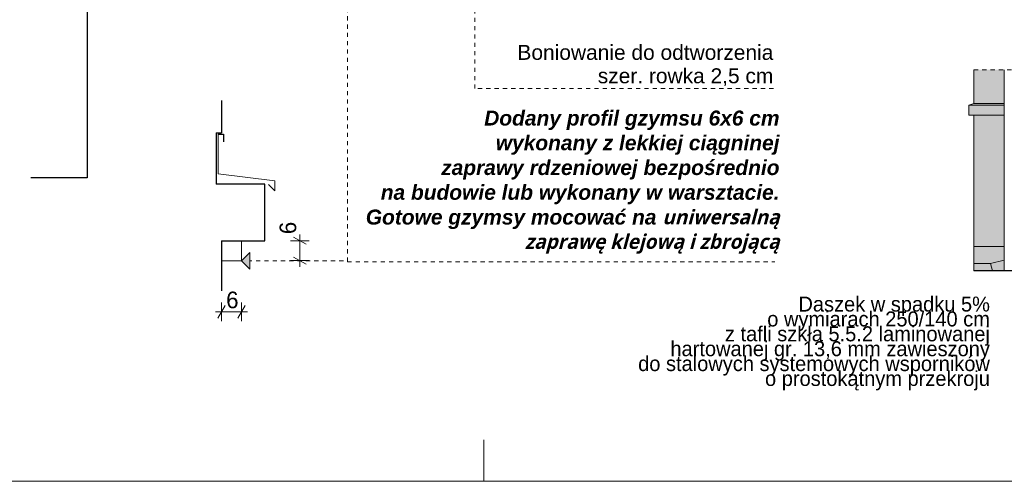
# Model space of a CAD drawing. Extents: x -396299 to -11759, y -15022 to 18278.
# Tile 174 of 205: x -53336 to -41504, y -11422 to -5875. Entities that reach past the tile are written whole.
import ezdxf

# ---------------------------------------------------------------- set-up
doc = ezdxf.new("R2010")
doc.units = 0
doc.header["$MEASUREMENT"] = 0
doc.linetypes.add('Hidden Line', pattern=[100, 50, -50])
for name, color, linetype, lineweight, true_color in [('Arch okna_Nr_Pióra__114', 7, 'Continuous', 13, 0xf1d696), ('Arch okna_Nr_Pióra__82', 7, 'Continuous', 20, 0xaaaaaa), ('Arch opisy_Nr_Pióra__3', 7, 'Continuous', 20, 0xff6600), ('INWENT.ŚCIANY_Nr_Pióra__2', 7, 'Continuous', 13, 0x7f7f7f)]:
    doc.layers.add(name, color=color, linetype=linetype, lineweight=lineweight, true_color=true_color)
doc.layers.add('Arch opisy', color=7, linetype='Continuous')
doc.layers.add('Arch wymiary', color=7, linetype='Continuous')
for name, color, linetype, lineweight in [('Arch opisy_Nr_Pióra__21', 7, 'Continuous', 13), ('Arch opisy_Nr_Pióra__5', 7, 'Continuous', 13), ('ARCH TABELA_Nr_Pióra__21', 7, 'Continuous', 13), ('Arch wymiary_Nr_Pióra__21', 7, 'Continuous', 13), ('Arch wymiary_Nr_Pióra__5', 7, 'Continuous', 13), ('INWENT ODWODNIENIE_Nr_Pióra__21', 7, 'Continuous', 13), ('INWENT TEREN_Nr_Pióra__1', 7, 'Continuous', 25), ('INWENT. DRZWI_Nr_Pióra__21', 7, 'Continuous', 13), ('INWENT.ŚCIANY_Nr_Pióra__1', 7, 'Continuous', 25), ('INWENT.ŚCIANY_Nr_Pióra__21', 7, 'Continuous', 13)]:
    doc.layers.add(name, color=color, linetype=linetype, lineweight=lineweight)
doc.styles.add('GENERATED_STYLE_1', font='txt')
doc.styles.add('GENERATED_STYLE_10', font='arial.ttf')
doc.styles.add('GENERATED_STYLE_3', font='txt')
doc.dimstyles.new('GENERATED_STYLE__11', dxfattribs={"dimtxt": 0.18, "dimasz": 109.44, "dimexe": 0.18, "dimexo": 0.0625, "dimgap": 0.09, "dimtad": 0, "dimtih": 1, "dimtoh": 1, "dimdec": 4, "dimzin": 0, "dimdsep": 46, "dimcen": 0.09, "dimadec": 0, "dimazin": 0, "dimtfac": 1, "dimtdec": 4, "dimtmove": 0, "dimatfit": 3, "dimldrblk": 'ARROWHEAD_11', "dimfxl": 0, "dimtolj": 1, "dimtzin": 0, "dimarcsym": 0})
doc.dimstyles.new('GENERATED_STYLE__3', dxfattribs={"dimtxt": 200, "dimasz": 114, "dimexe": 0.18, "dimexo": 0, "dimgap": 0.09, "dimtad": 1, "dimdec": 0, "dimlfac": 0.1, "dimzin": 0, "dimdsep": 46, "dimtxsty": 'GENERATED_STYLE_1', "dimblk": 'ARROWHEAD_2', "dimblk1": 'ARROWHEAD_2', "dimblk2": 'ARROWHEAD_2', "dimcen": 0.09, "dimclrd": 7, "dimclre": 7, "dimclrt": 7, "dimazin": 0, "dimtfac": 1, "dimtdec": 4, "dimtmove": 2, "dimatfit": 3, "dimfxl": 0, "dimtolj": 1, "dimtzin": 0, "dimarcsym": 0})
doc.dimstyles.new('GENERATED_STYLE__5', dxfattribs={"dimtxt": 200, "dimasz": 114, "dimexe": 0.18, "dimexo": 0, "dimgap": 0.09, "dimtad": 1, "dimtih": 1, "dimtoh": 1, "dimdec": 0, "dimlfac": 0.1, "dimzin": 0, "dimdsep": 46, "dimtxsty": 'GENERATED_STYLE_1', "dimblk": 'ARROWHEAD_2', "dimblk1": 'ARROWHEAD_2', "dimblk2": 'ARROWHEAD_2', "dimcen": 0.09, "dimclrd": 7, "dimclre": 7, "dimclrt": 7, "dimazin": 0, "dimtfac": 1, "dimtdec": 4, "dimtmove": 0, "dimatfit": 3, "dimfxl": 0, "dimtolj": 1, "dimtzin": 0, "dimarcsym": 0})

# ---------------------------------------------------------------- blocks, each defined once
blk = doc.blocks.new('Linia_180', base_point=(-47866, -6702))
at = {"layer": 'Arch opisy_Nr_Pióra__3', "linetype": 'Continuous'}
blk.add_hatch(color=256, dxfattribs=at).paths.add_polyline_path([(-47866, -3286), (-47766, -3386), (-47966, -3386)], flags=0)
for p, q in [((-47866, -3286), (-47966, -3386)), ((-47866, -3286), (-47766, -3386)), ((-47766, -3386), (-47966, -3386))]:
    blk.add_line(p, q, dxfattribs=at)
at = {"layer": 'Arch opisy_Nr_Pióra__3', "linetype": 'Hidden Line'}
blk.add_line((-47866, -6702), (-47866, -3386), dxfattribs=at)
blk = doc.blocks.new('Linia_181', base_point=(-49397, -8783))
at = {"layer": 'Arch opisy_Nr_Pióra__3', "linetype": 'Continuous'}
blk.add_hatch(color=256, dxfattribs=at).paths.add_polyline_path([(-49397, 806), (-49297, 706), (-49497, 706)], flags=0)
for p, q in [((-49397, 806), (-49497, 706)), ((-49397, 806), (-49297, 706)), ((-49297, 706), (-49497, 706))]:
    blk.add_line(p, q, dxfattribs=at)
at = {"layer": 'Arch opisy_Nr_Pióra__3', "linetype": 'Hidden Line'}
blk.add_line((-49397, -8783), (-49397, 706), dxfattribs=at)
blk = doc.blocks.new('Linia_182', base_point=(-49446, -8770))
at = {"layer": 'Arch opisy_Nr_Pióra__3', "linetype": 'Continuous'}
blk.add_hatch(color=256, dxfattribs=at).paths.add_polyline_path([(-50671, -8770), (-50571, -8670), (-50571, -8870)], flags=0)
for p, q in [((-50671, -8770), (-50571, -8670)), ((-50571, -8670), (-50571, -8870)), ((-50671, -8770), (-50571, -8870))]:
    blk.add_line(p, q, dxfattribs=at)
at = {"layer": 'Arch opisy_Nr_Pióra__3', "linetype": 'Hidden Line'}
blk.add_line((-49446, -8770), (-50571, -8770), dxfattribs=at)
blk = doc.blocks.new('*D731')
at = {"layer": 'Arch wymiary_Nr_Pióra__5', "linetype": 'Continuous'}
for p, q in [((-49895, -8574), (-50045, -8487)), ((-49970, -8530), (-49970, -8457)), ((-49858, -8530), (-50083, -8530)), ((-49970, -8770), (-49970, -8530)), ((-50045, -8727), (-49895, -8814)), ((-49858, -8770), (-50083, -8770)), ((-49970, -8844), (-49970, -8770))]:
    blk.add_line(p, q, dxfattribs=at)
at = {"layer": 'Arch wymiary_Nr_Pióra__21', "insert": (-50010, -8452), "char_height": 200, "attachment_point": 7, "rotation": 90, "style": 'GENERATED_STYLE_1'}
blk.add_mtext('{6}', dxfattribs=at)
blk = doc.blocks.new('ARROWHEAD_2')
at = {"color": 0, "linetype": 'Continuous', "lineweight": 0}
for p, q in [((0, 0), (-1, 0)), ((-0.38, -0.66), (0.38, 0.66))]:
    blk.add_line(p, q, dxfattribs=at)
blk = doc.blocks.new('*D732')
at = {"layer": 'Arch wymiary_Nr_Pióra__5', "linetype": 'Continuous'}
for p, q in [((-50868, -9310), (-50955, -9460)), ((-50911, -9498), (-50911, -9273)), ((-50715, -9460), (-50628, -9310)), ((-50671, -9498), (-50671, -9273)), ((-50985, -9385), (-50911, -9385)), ((-50911, -9385), (-50671, -9385)), ((-50671, -9385), (-50598, -9385))]:
    blk.add_line(p, q, dxfattribs=at)
at = {"layer": 'Arch wymiary_Nr_Pióra__21', "insert": (-50855, -9345), "char_height": 200, "attachment_point": 7, "style": 'GENERATED_STYLE_1'}
blk.add_mtext('{6}', dxfattribs=at)
blk = doc.blocks.new('ARROWHEAD_11')
at = {"color": 0, "linetype": 'Continuous', "lineweight": 0}
blk.add_line((0, 0), (-1, 0), dxfattribs=at)
at = {"color": 0, "linetype": 'Continuous', "lineweight": 0, "const_width": 0.25, "flags": 128}
blk.add_lwpolyline([(-0.125, 0, 1), (0.125, 0, 1)], format="xyb", close=True, dxfattribs=at)

msp = doc.modelspace()

# ---------------------------------------------------------------- hatches: boundary and pattern name
at = {"layer": 'Arch okna_Nr_Pióra__114', "linetype": 'Continuous', "lineweight": 0, "true_color": 0x786b4b}
for points in [[(-41503.7, -6880), (-41503.7, -6476.8), (-41868.7, -6476.8), (-41868.7, -6880)], [(-41503.7, -8601.8), (-41503.7, -7021.8), (-41868.7, -7021.8), (-41868.7, -8601.8)]]:
    msp.add_hatch(color=47, dxfattribs=at).paths.add_polyline_path(points, flags=0)
at = {"layer": 'Arch okna_Nr_Pióra__114', "linetype": 'Continuous', "lineweight": 0, "true_color": 0x3c3525}
msp.add_hatch(color=39, dxfattribs=at).paths.add_polyline_path([(-41928.7, -6901.8), (-41928.7, -7021.8), (-41503.7, -7021.8), (-41503.7, -6901.8), (-41503.7, -6880), (-41868.7, -6880)], flags=0)
at = {"layer": 'Arch okna_Nr_Pióra__82', "linetype": 'Continuous', "lineweight": 0, "true_color": 0x555555}
msp.add_hatch(color=251, dxfattribs=at).paths.add_polyline_path([(-41868.7, -8891.8), (-41503.7, -8891.8), (-41503.7, -8601.8), (-41868.7, -8601.8)], flags=0)

# ---------------------------------------------------------------- linework, layer by layer
at = {"layer": 'Arch opisy_Nr_Pióra__3', "linetype": 'Hidden Line'}
for p, q in [((-44279.4, -6701.9), (-47865.7, -6701.9)), ((-49397.2, -8782.6), (-44260.8, -8782.6))]:
    msp.add_line(p, q, dxfattribs=at)
at = {"layer": 'ARCH TABELA_Nr_Pióra__21', "linetype": 'Continuous'}
for p, q in [((-47758.7, -11421.6), (-47758.7, -10921.6)), ((-11758.7, -11421.6), (-86758.7, -11421.6))]:
    msp.add_line(p, q, dxfattribs=at)
at = {"layer": 'INWENT ODWODNIENIE_Nr_Pióra__21', "linetype": 'Continuous'}
msp.add_line((-41503.7, -6476.8), (-41503.7, -8891.8), dxfattribs=at)
at = {"layer": 'INWENT TEREN_Nr_Pióra__1', "linetype": 'Continuous'}
msp.add_line((-37308.7, -8891.8), (-41868.7, -8891.8), dxfattribs=at)
at = {"layer": 'INWENT. DRZWI_Nr_Pióra__21', "linetype": 'Hidden Line'}
msp.add_line((-41868.7, -6476.8), (-35408.4, -6476.8), dxfattribs=at)
at = {"layer": 'INWENT.ŚCIANY_Nr_Pióra__1', "linetype": 'Continuous'}
for p, q in [((-50911.2, -6846.4), (-50911.2, -7234.5)), ((-50974.8, -7234.5), (-50974.8, -7850.5)), ((-50974.8, -7234.5), (-50911.2, -7234.5)), ((-50951.2, -7250.5), (-50887.1, -7250.5)), ((-50887.1, -7250.5), (-50887.1, -7344.3)), ((-50391.2, -7850.5), (-50974.8, -7850.5)), ((-50391.2, -8530.5), (-50391.2, -7850.5)), ((-50911.2, -8530.5), (-50911.2, -9134.6)), ((-50911.2, -8530.5), (-50391.2, -8530.5))]:
    msp.add_line(p, q, dxfattribs=at)
at = {"layer": 'INWENT.ŚCIANY_Nr_Pióra__2', "linetype": 'Continuous'}
for p, q in [((-41670.1, -8805.6), (-41868.7, -8805.6)), ((-41503.7, -8763.1), (-41670.1, -8805.6)), ((-41670.1, -8805.6), (-41647.3, -8891.8))]:
    msp.add_line(p, q, dxfattribs=at)
at = {"layer": 'INWENT.ŚCIANY_Nr_Pióra__21', "linetype": 'Continuous'}
for p, q in [((-41868.7, -6476.8), (-41868.7, -6880)), ((-41868.7, -6880), (-41928.7, -6901.8)), ((-41928.7, -6901.8), (-41928.7, -7021.8)), ((-41503.7, -6901.8), (-41928.7, -6901.8)), ((-41868.7, -6880), (-41503.7, -6880)), ((-41928.7, -7021.8), (-41503.7, -7021.8)), ((-41868.7, -7021.8), (-41868.7, -8891.8)), ((-50951.2, -7725.5), (-50951.2, -7250.5)), ((-50271.2, -7810.5), (-50951.2, -7725.5)), ((-50344.4, -7854), (-50271.2, -7930.5)), ((-50271.2, -7810.5), (-50271.2, -7930.5)), ((-50671.2, -8530.5), (-50671.2, -8770.5)), ((-41503.7, -8601.8), (-41868.7, -8601.8)), ((-50671.2, -8770.5), (-50911.2, -8770.5))]:
    msp.add_line(p, q, dxfattribs=at)

# ---------------------------------------------------------------- block references
at = {"layer": 'Arch opisy', "color": 30, "linetype": 'Hidden Line', "lineweight": 20, "true_color": 0xff6600}
for name, p in [('Linia_181', (-49397.2, -8782.6)), ('Linia_180', (-47865.7, -6701.9)), ('Linia_182', (-49446.1, -8770.5))]:
    msp.add_blockref(name, p, dxfattribs=at)

# ---------------------------------------------------------------- texts
at = {"layer": 'Arch opisy_Nr_Pióra__21', "linetype": 'Continuous', "insert": (-41676.7, -9766.1), "char_height": 180, "width": 3996.43, "attachment_point": 6, "line_spacing_factor": 0.595987, "style": 'GENERATED_STYLE_3'}
msp.add_mtext('{Daszek w spadku 5% \\Po wymiarach 250/140 cm \\Pz tafli szkła 5.5.2 laminowanej \\Phartowanej gr. 13,6 mm zawieszony \\Pdo stalowych systemowych wsporników\\Po prostokątnym przekroju}', dxfattribs=at)
at = {"layer": 'Arch opisy_Nr_Pióra__5', "linetype": 'Continuous', "char_height": 180, "attachment_point": 3, "style": 'GENERATED_STYLE_10'}
for s, insert, width, line_spacing_factor in [('{Boniowanie do odtworzenia\\Pszer. rowka 2,5 cm}', (-44279.4, -6177.3), 4054.423, 0.938497), ('\\A1;{\\fArial|b1|i1|c0|p38;Dodany profil gzymsu 6x6 cm\\Pwykonany z lekkiej ciągninej\\Pzaprawy rdzeniowej bezpośrednio\\Pna budowie lub wykonany w warsztacie.\\PGotowe gzymsy mocować na \\fSegoe UI|b1|i1|c0|p34;\\H0.971429x;uniwersalną zaprawę klejową i zbrojącą\\fArial|b1|i1|c0|p38;\\H1.143791x; }', (-44205, -6966.5), 5394.216, 0.991123)]:
    msp.add_mtext(s, dxfattribs=dict(at, insert=insert, width=width, line_spacing_factor=line_spacing_factor))

# ---------------------------------------------------------------- dimensions: what is measured, and where the dimension line sits
at = {"layer": 'Arch wymiary', "linetype": 'Continuous'}
dim = msp.add_linear_dim(base=(-49970.4, -8770.5), p1=(-50671.2, -8770.5), p2=(-50671.2, -8530.5), angle=90, text='6', dimstyle='GENERATED_STYLE__3', dxfattribs=at)
dim.commit()
dim.dimension.update_dxf_attribs({"geometry": '*D731', "text_midpoint": (-50110.4, -8376.5)})
dim = msp.add_linear_dim(base=(-50911.2, -9385.3), p1=(-50911.2, -8770.5), p2=(-50671.2, -8770.5), text='6', dimstyle='GENERATED_STYLE__5', dxfattribs=at)
dim.commit()
dim.dimension.update_dxf_attribs({"geometry": '*D732', "text_midpoint": (-50779.4, -9245.3)})

# ---------------------------------------------------------------- leaders
at = {"layer": 'Arch opisy_Nr_Pióra__21', "linetype": 'Continuous', "annotation_type": 0, "has_hookline": 1, "hookline_direction": 1}
for points, text_width in [([(-52526, -3741.8), (-52526, -7776.8), (-53202.7, -7776.8)], 4971.4), ([(-40719, -7251.8), (-40719, -9741.9), (-41285.5, -9741.9)], 3677.1), ([(-39539.5, -8730.6), (-39539.5, -10294.7), (-39223.9, -10294.7)], 3068.6)]:
    msp.add_leader(points, dimstyle='GENERATED_STYLE__11', dxfattribs=dict(at, text_width=text_width))

doc.saveas('drawing.dxf')
